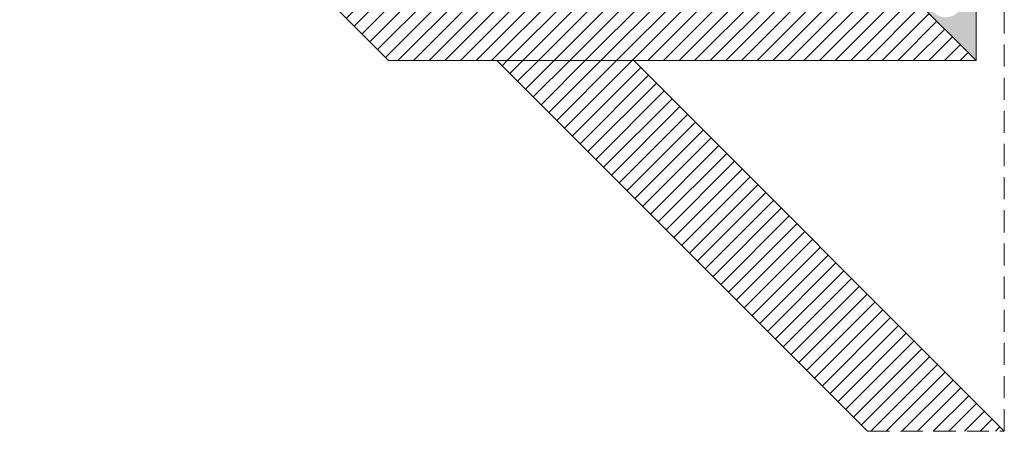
# Model space of a CAD drawing. Extents: x -366324 to -207045, y 68808 to 138616.
# Tile 34 of 170: x -338660 to -334202, y 84932 to 86794. Entities that reach past the tile are written whole.
import ezdxf

# ---------------------------------------------------------------- set-up
doc = ezdxf.new("R2010")
doc.units = 0
doc.header["$MEASUREMENT"] = 0
doc.linetypes.add('Krawędzie ukryte', pattern=[150, 100, -50])
for name, color, linetype, lineweight in [('Arch kolorystyka_Nr_Pióra__1', 7, 'Continuous', 25), ('Arch kolorystyka_Nr_Pióra__101', 8, 'Continuous', 13), ('Arch ściany zewnętrzne_Nr_Pióra__21', 7, 'Continuous', 9), ('INWENT.ŚCIANY_Nr_Pióra__21', 7, 'Continuous', 9)]:
    doc.layers.add(name, color=color, linetype=linetype, lineweight=lineweight)
doc.layers.add('Arch kolorystyka_Nr_Pióra__81', color=7, linetype='Continuous', lineweight=9, true_color=0x5d5d5d)
pattern_1 = [(45, (0, 0), (-35.355339, 35.355339), [])]

msp = doc.modelspace()

# ---------------------------------------------------------------- hatches: boundary and pattern name
at = {"layer": 'Arch kolorystyka_Nr_Pióra__1', "linetype": 'Continuous'}
h = msp.add_hatch(dxfattribs=at)
h.set_pattern_fill('Carpet', color=256, style=0, pattern_type=2)
h.set_pattern_definition([(45, (0, 300), (-95.459415, 95.459415), [0, -90, 0, -135]), (110, (300, 300), (126.858504, 46.17272), [0, -66, 0, -114])])
h.paths.add_polyline_path([(-336896.1, 89176.7), (-334973.6, 87254.1), (-334329.3, 86609.9), (-334329.3, 87099.9), (-334407.9, 87178.4), (-334407.9, 86832, -0.196004), (-334411.8, 86822.6, -0.100597), (-334422.8, 86814.4, -0.104592), (-334459.9, 86805.7, -0.043111), (-334473.3, 86805.7, -0.104592), (-334510.5, 86814.4, -0.100597), (-334521.5, 86822.6, -0.196004), (-334525.4, 86832), (-334525.4, 87295.9), (-334753.6, 87524.1), (-334753.6, 87474.1), (-336896.1, 89616.7)], flags=0)
at = {"layer": 'Arch kolorystyka_Nr_Pióra__101', "linetype": 'Continuous'}
h = msp.add_hatch(dxfattribs=at)
h.set_pattern_fill('Cegła_zwykła', color=256, style=0, pattern_type=2)
h.set_pattern_definition(pattern_1)
h.paths.add_polyline_path([(-337174.5, 88915), (-339294.5, 88915), (-339124.8, 88745.3), (-336989.3, 86609.9), (-334329.3, 86609.9), (-336896.1, 89176.7), (-337436.1, 89176.7)], flags=0)
h.paths.add_polyline_path([(-338504.8, 88745.3), (-337004.8, 88745.3), (-336751.2, 88491.7), (-335251.2, 86991.7), (-336751.2, 86991.7)], flags=0)
h = msp.add_hatch(dxfattribs=at)
h.set_pattern_fill('Cegła_zwykła', color=256, style=0, pattern_type=2)
h.set_pattern_definition(pattern_1)
h.paths.add_polyline_path([(-335879.3, 86609.9), (-336499.3, 86609.9), (-334821.5, 84932.1), (-334201.5, 84932.1)], flags=0)
at = {"layer": 'Arch kolorystyka_Nr_Pióra__81', "linetype": 'Continuous', "lineweight": 0, "true_color": 0x454545}
msp.add_hatch(color=250, dxfattribs=at).paths.add_polyline_path([(-334753.6, 87474.1), (-336896.1, 89616.7), (-336896.1, 89176.7), (-334973.6, 87254.1), (-334329.3, 86609.9), (-334329.3, 87099.9), (-334407.9, 87178.4), (-334407.9, 86832, -0.453446), (-334525.4, 86832), (-334525.4, 87295.9), (-334753.6, 87524.1)], flags=0)

# ---------------------------------------------------------------- linework, layer by layer
at = {"layer": 'Arch ściany zewnętrzne_Nr_Pióra__21', "linetype": 'Continuous'}
for p, q in [((-336896.1, 89176.7), (-334329.3, 86609.9)), ((-336989.3, 86609.9), (-339124.8, 88745.3)), ((-334329.3, 87099.9), (-334329.3, 86609.9)), ((-336989.3, 86609.9), (-334329.3, 86609.9)), ((-334821.5, 84932.1), (-336499.3, 86609.9)), ((-334201.5, 84932.1), (-335879.3, 86609.9))]:
    msp.add_line(p, q, dxfattribs=at)
at = {"layer": 'INWENT.ŚCIANY_Nr_Pióra__21', "linetype": 'Krawędzie ukryte'}
for p, q in [((-334201.5, 84932.1), (-334201.5, 90522.5)), ((-334821.5, 84932.1), (-334201.5, 84932.1))]:
    msp.add_line(p, q, dxfattribs=at)

doc.saveas('drawing.dxf')
